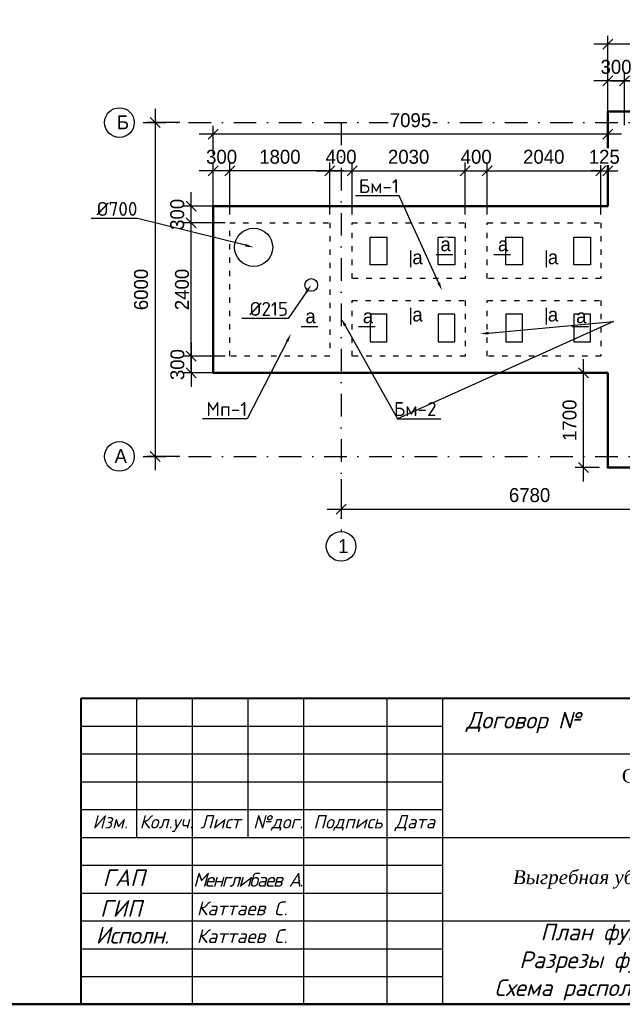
# Model space of a CAD drawing. Header units: millimetres. Extents: x 276090 to 4504742, y 101177 to 478412.
# Tile 20 of 43: x 308503 to 319341, y 190777 to 208475. Entities that reach past the tile are written whole.
import ezdxf
from ezdxf import colors
from ezdxf.entities.mleader import LeaderData, LeaderLine
from ezdxf.math import Vec2, Vec3

# ---------------------------------------------------------------- set-up
doc = ezdxf.new("R2010")
doc.units = ezdxf.units.MM
doc.header["$LTSCALE"] = 8
doc.linetypes.add('ACAD_ISO03W100', pattern=[30, 12, -18])
doc.linetypes.add('DASHDOT2', pattern=[12.7, 6.35, -3.175, 0, -3.175])
doc.layers.add('ФВС-3', color=7, linetype='Continuous', lineweight=25)
doc.styles.add('250', font='txt', dxfattribs={"height": 250})
doc.styles.add('OOO-Kazar', font='txt')
doc.styles.add('V@ler@Live', font='isocpeui.ttf', dxfattribs={"height": 250})
doc.dimstyles.new('ISO-25', dxfattribs={"dimtxt": 250, "dimasz": 250, "dimexe": 150, "dimexo": 300, "dimgap": 125, "dimtad": 1, "dimtxsty": 'Standard', "dimblk": 'OBLIQUE', "dimcen": 2.5, "dimdle": 250, "dimadec": 0, "dimazin": 0, "dimtfac": 1, "dimtmove": 0, "dimatfit": 3, "dimldrblk": 'OBLIQUE', "dimfxl": 1, "dimarcsym": 0})

# ---------------------------------------------------------------- blocks, each defined once
blk = doc.blocks.new('_Oblique')
at = {"color": 0, "linetype": 'ByBlock', "lineweight": -2}
blk.add_line((-0.5, -0.5), (0.5, 0.5), dxfattribs=at)
blk = doc.blocks.new('*D189')
at = {"color": 0, "linetype": 'ByBlock', "lineweight": -2, "ltscale": 8, "transparency": 16777216}
for p, q in [((310937, 206875), (310937, 200375)), ((311383, 206625), (310787, 206625)), ((311383, 200625), (310787, 200625))]:
    blk.add_line(p, q, dxfattribs=at)
at = {"layer": 'Defpoints', "color": 0, "linetype": 'ByBlock', "lineweight": -2, "ltscale": 8, "transparency": 16777216}
for p in [(311533, 206625), (310937, 200625), (311533, 200625)]:
    blk.add_point(p, dxfattribs=at)
at = {"color": 0, "linetype": 'ByBlock', "lineweight": -2, "ltscale": 8, "transparency": 16777216, "xscale": 180, "yscale": 180, "zscale": 180}
for p, rotation in [((310937, 206625), 90), ((310937, 200625), 270)]:
    blk.add_blockref('_Oblique', p, dxfattribs=dict(at, rotation=rotation))
at = {"color": 0, "linetype": 'ByBlock', "lineweight": -2, "ltscale": 8, "transparency": 16777216, "insert": (310687, 203625), "char_height": 250, "attachment_point": 5, "rotation": 90}
blk.add_mtext('6000', dxfattribs=at)
blk = doc.blocks.new('*D190')
at = {"color": 0, "linetype": 'ByBlock', "lineweight": -2, "ltscale": 8, "transparency": 16777216}
for p, q in [((314283, 200217), (314283, 199528)), ((321063, 200217), (321063, 199528)), ((314033, 199678), (321313, 199678))]:
    blk.add_line(p, q, dxfattribs=at)
at = {"layer": 'Defpoints', "color": 0, "linetype": 'ByBlock', "lineweight": -2, "ltscale": 8, "transparency": 16777216}
for p in [(314283, 200367), (321063, 200367), (321063, 199678)]:
    blk.add_point(p, dxfattribs=at)
at = {"color": 0, "linetype": 'ByBlock', "lineweight": -2, "ltscale": 8, "transparency": 16777216, "xscale": 180, "yscale": 180, "zscale": 180, "rotation": 180}
blk.add_blockref('_Oblique', (314283, 199678), dxfattribs=at)
at = {"color": 0, "linetype": 'ByBlock', "lineweight": -2, "ltscale": 8, "transparency": 16777216, "xscale": 180, "yscale": 180, "zscale": 180}
blk.add_blockref('_Oblique', (321063, 199678), dxfattribs=at)
at = {"color": 0, "linetype": 'ByBlock', "lineweight": -2, "ltscale": 8, "transparency": 16777216, "insert": (317673, 199928), "char_height": 250, "attachment_point": 5}
blk.add_mtext('6780', dxfattribs=at)
blk = doc.blocks.new('*D191')
at = {"color": 0, "linetype": 'ByBlock', "lineweight": -2, "ltscale": 8, "transparency": 16777216}
for p, q in [((311587, 204575), (311587, 205375)), ((312199, 205125), (311437, 205125)), ((312199, 204825), (311437, 204825))]:
    blk.add_line(p, q, dxfattribs=at)
at = {"layer": 'Defpoints', "color": 0, "linetype": 'ByBlock', "lineweight": -2, "ltscale": 8, "transparency": 16777216}
for p in [(311587, 205125), (312349, 205125), (312349, 204825)]:
    blk.add_point(p, dxfattribs=at)
at = {"color": 0, "linetype": 'ByBlock', "lineweight": -2, "ltscale": 8, "transparency": 16777216, "xscale": 180, "yscale": 180, "zscale": 180}
for p, rotation in [((311587, 205125), 90), ((311587, 204825), 270)]:
    blk.add_blockref('_Oblique', p, dxfattribs=dict(at, rotation=rotation))
at = {"color": 0, "linetype": 'ByBlock', "lineweight": -2, "ltscale": 8, "transparency": 16777216, "insert": (311337, 204975), "char_height": 250, "attachment_point": 5, "rotation": 90}
blk.add_mtext('300', dxfattribs=at)
blk = doc.blocks.new('*D192')
at = {"color": 0, "linetype": 'ByBlock', "lineweight": -2, "ltscale": 8, "transparency": 16777216}
for p, q in [((311587, 202175), (311587, 205075)), ((312199, 204825), (311437, 204825)), ((312199, 202425), (311437, 202425))]:
    blk.add_line(p, q, dxfattribs=at)
at = {"layer": 'Defpoints', "color": 0, "linetype": 'ByBlock', "lineweight": -2, "ltscale": 8, "transparency": 16777216}
for p in [(311587, 204825), (312349, 204825), (312349, 202425)]:
    blk.add_point(p, dxfattribs=at)
at = {"color": 0, "linetype": 'ByBlock', "lineweight": -2, "ltscale": 8, "transparency": 16777216, "xscale": 180, "yscale": 180, "zscale": 180}
for p, rotation in [((311587, 204825), 90), ((311587, 202425), 270)]:
    blk.add_blockref('_Oblique', p, dxfattribs=dict(at, rotation=rotation))
at = {"color": 0, "linetype": 'ByBlock', "lineweight": -2, "ltscale": 8, "transparency": 16777216, "insert": (311423, 203625), "char_height": 250, "attachment_point": 5, "rotation": 90}
blk.add_mtext('2400', dxfattribs=at)
blk = doc.blocks.new('*D193')
at = {"color": 0, "linetype": 'ByBlock', "lineweight": -2, "ltscale": 8, "transparency": 16777216}
for p, q in [((311587, 202675), (311587, 201875)), ((312199, 202425), (311437, 202425)), ((312199, 202125), (311437, 202125))]:
    blk.add_line(p, q, dxfattribs=at)
at = {"layer": 'Defpoints', "color": 0, "linetype": 'ByBlock', "lineweight": -2, "ltscale": 8, "transparency": 16777216}
for p in [(312349, 202425), (311587, 202125), (312349, 202125)]:
    blk.add_point(p, dxfattribs=at)
at = {"color": 0, "linetype": 'ByBlock', "lineweight": -2, "ltscale": 8, "transparency": 16777216, "xscale": 180, "yscale": 180, "zscale": 180}
for p, rotation in [((311587, 202425), 90), ((311587, 202125), 270)]:
    blk.add_blockref('_Oblique', p, dxfattribs=dict(at, rotation=rotation))
at = {"color": 0, "linetype": 'ByBlock', "lineweight": -2, "ltscale": 8, "transparency": 16777216, "insert": (311340, 202275), "char_height": 250, "attachment_point": 5, "rotation": 90}
blk.add_mtext('300', dxfattribs=at)
blk = doc.blocks.new('*D199')
at = {"color": 0, "linetype": 'ByBlock', "lineweight": -2, "ltscale": 8, "transparency": 16777216}
for p, q in [((311984, 204975), (311984, 205909)), ((312284, 204975), (312284, 205909)), ((312534, 205759), (311734, 205759))]:
    blk.add_line(p, q, dxfattribs=at)
at = {"layer": 'Defpoints', "color": 0, "linetype": 'ByBlock', "lineweight": -2, "ltscale": 8, "transparency": 16777216}
for p in [(311984, 205759), (311984, 204825), (312284, 204825)]:
    blk.add_point(p, dxfattribs=at)
at = {"color": 0, "linetype": 'ByBlock', "lineweight": -2, "ltscale": 8, "transparency": 16777216, "xscale": 180, "yscale": 180, "zscale": 180, "rotation": 180}
blk.add_blockref('_Oblique', (311984, 205759), dxfattribs=at)
at = {"color": 0, "linetype": 'ByBlock', "lineweight": -2, "ltscale": 8, "transparency": 16777216, "xscale": 180, "yscale": 180, "zscale": 180}
blk.add_blockref('_Oblique', (312284, 205759), dxfattribs=at)
at = {"color": 0, "linetype": 'ByBlock', "lineweight": -2, "ltscale": 8, "transparency": 16777216, "insert": (312134, 206009), "char_height": 250, "attachment_point": 5}
blk.add_mtext('300', dxfattribs=at)
blk = doc.blocks.new('*D200')
at = {"color": 0, "linetype": 'ByBlock', "lineweight": -2, "ltscale": 8, "transparency": 16777216}
for p, q in [((312284, 204975), (312284, 205909)), ((314083, 204975), (314083, 205909)), ((314333, 205759), (312034, 205759))]:
    blk.add_line(p, q, dxfattribs=at)
at = {"layer": 'Defpoints', "color": 0, "linetype": 'ByBlock', "lineweight": -2, "ltscale": 8, "transparency": 16777216}
for p in [(312284, 205759), (312284, 204825), (314083, 204825)]:
    blk.add_point(p, dxfattribs=at)
at = {"color": 0, "linetype": 'ByBlock', "lineweight": -2, "ltscale": 8, "transparency": 16777216, "xscale": 180, "yscale": 180, "zscale": 180, "rotation": 180}
blk.add_blockref('_Oblique', (312284, 205759), dxfattribs=at)
at = {"color": 0, "linetype": 'ByBlock', "lineweight": -2, "ltscale": 8, "transparency": 16777216, "xscale": 180, "yscale": 180, "zscale": 180}
blk.add_blockref('_Oblique', (314083, 205759), dxfattribs=at)
at = {"color": 0, "linetype": 'ByBlock', "lineweight": -2, "ltscale": 8, "transparency": 16777216, "insert": (313183, 206009), "char_height": 250, "attachment_point": 5}
blk.add_mtext('1800', dxfattribs=at)
blk = doc.blocks.new('*D201')
at = {"color": 0, "linetype": 'ByBlock', "lineweight": -2, "ltscale": 8, "transparency": 16777216}
for p, q in [((314083, 204975), (314083, 205909)), ((314483, 204975), (314483, 205909)), ((313833, 205759), (314733, 205759))]:
    blk.add_line(p, q, dxfattribs=at)
at = {"layer": 'Defpoints', "color": 0, "linetype": 'ByBlock', "lineweight": -2, "ltscale": 8, "transparency": 16777216}
for p in [(314483, 205759), (314083, 204825), (314483, 204825)]:
    blk.add_point(p, dxfattribs=at)
at = {"color": 0, "linetype": 'ByBlock', "lineweight": -2, "ltscale": 8, "transparency": 16777216, "xscale": 180, "yscale": 180, "zscale": 180, "rotation": 180}
blk.add_blockref('_Oblique', (314083, 205759), dxfattribs=at)
at = {"color": 0, "linetype": 'ByBlock', "lineweight": -2, "ltscale": 8, "transparency": 16777216, "xscale": 180, "yscale": 180, "zscale": 180}
blk.add_blockref('_Oblique', (314483, 205759), dxfattribs=at)
at = {"color": 0, "linetype": 'ByBlock', "lineweight": -2, "ltscale": 8, "transparency": 16777216, "insert": (314283, 206009), "char_height": 250, "attachment_point": 5}
blk.add_mtext('400', dxfattribs=at)
blk = doc.blocks.new('*D202')
at = {"color": 0, "linetype": 'ByBlock', "lineweight": -2, "ltscale": 8, "transparency": 16777216}
for p, q in [((314483, 204975), (314483, 205909)), ((316513, 204975), (316513, 205909)), ((314233, 205759), (316763, 205759))]:
    blk.add_line(p, q, dxfattribs=at)
at = {"layer": 'Defpoints', "color": 0, "linetype": 'ByBlock', "lineweight": -2, "ltscale": 8, "transparency": 16777216}
for p in [(316513, 205759), (314483, 204825), (316513, 204825)]:
    blk.add_point(p, dxfattribs=at)
at = {"color": 0, "linetype": 'ByBlock', "lineweight": -2, "ltscale": 8, "transparency": 16777216, "xscale": 180, "yscale": 180, "zscale": 180, "rotation": 180}
blk.add_blockref('_Oblique', (314483, 205759), dxfattribs=at)
at = {"color": 0, "linetype": 'ByBlock', "lineweight": -2, "ltscale": 8, "transparency": 16777216, "xscale": 180, "yscale": 180, "zscale": 180}
blk.add_blockref('_Oblique', (316513, 205759), dxfattribs=at)
at = {"color": 0, "linetype": 'ByBlock', "lineweight": -2, "ltscale": 8, "transparency": 16777216, "insert": (315498, 206009), "char_height": 250, "attachment_point": 5}
blk.add_mtext('2030', dxfattribs=at)
blk = doc.blocks.new('*D204')
at = {"color": 0, "linetype": 'ByBlock', "lineweight": -2, "ltscale": 8, "transparency": 16777216}
for p, q in [((316513, 204975), (316513, 205909)), ((316913, 204975), (316913, 205909)), ((316263, 205759), (317163, 205759))]:
    blk.add_line(p, q, dxfattribs=at)
at = {"layer": 'Defpoints', "color": 0, "linetype": 'ByBlock', "lineweight": -2, "ltscale": 8, "transparency": 16777216}
for p in [(316913, 205759), (316513, 204825), (316913, 204825)]:
    blk.add_point(p, dxfattribs=at)
at = {"color": 0, "linetype": 'ByBlock', "lineweight": -2, "ltscale": 8, "transparency": 16777216, "xscale": 180, "yscale": 180, "zscale": 180, "rotation": 180}
blk.add_blockref('_Oblique', (316513, 205759), dxfattribs=at)
at = {"color": 0, "linetype": 'ByBlock', "lineweight": -2, "ltscale": 8, "transparency": 16777216, "xscale": 180, "yscale": 180, "zscale": 180}
blk.add_blockref('_Oblique', (316913, 205759), dxfattribs=at)
at = {"color": 0, "linetype": 'ByBlock', "lineweight": -2, "ltscale": 8, "transparency": 16777216, "insert": (316713, 206009), "char_height": 250, "attachment_point": 5}
blk.add_mtext('400', dxfattribs=at)
blk = doc.blocks.new('*D203')
at = {"color": 0, "linetype": 'ByBlock', "lineweight": -2, "ltscale": 8, "transparency": 16777216}
for p, q in [((316913, 204975), (316913, 205909)), ((318953, 204975), (318953, 205909)), ((316663, 205759), (319203, 205759))]:
    blk.add_line(p, q, dxfattribs=at)
at = {"layer": 'Defpoints', "color": 0, "linetype": 'ByBlock', "lineweight": -2, "ltscale": 8, "transparency": 16777216}
for p in [(318953, 205759), (316913, 204825), (318953, 204825)]:
    blk.add_point(p, dxfattribs=at)
at = {"color": 0, "linetype": 'ByBlock', "lineweight": -2, "ltscale": 8, "transparency": 16777216, "xscale": 180, "yscale": 180, "zscale": 180, "rotation": 180}
blk.add_blockref('_Oblique', (316913, 205759), dxfattribs=at)
at = {"color": 0, "linetype": 'ByBlock', "lineweight": -2, "ltscale": 8, "transparency": 16777216, "xscale": 180, "yscale": 180, "zscale": 180}
blk.add_blockref('_Oblique', (318953, 205759), dxfattribs=at)
at = {"color": 0, "linetype": 'ByBlock', "lineweight": -2, "ltscale": 8, "transparency": 16777216, "insert": (317928, 206009), "char_height": 250, "attachment_point": 5}
blk.add_mtext('2040', dxfattribs=at)
blk = doc.blocks.new('*D205')
at = {"color": 0, "linetype": 'ByBlock', "lineweight": -2, "ltscale": 8, "transparency": 16777216}
for p, q in [((319378, 206576), (319378, 207525)), ((320863, 206576), (320863, 207525)), ((319128, 207375), (321113, 207375))]:
    blk.add_line(p, q, dxfattribs=at)
at = {"layer": 'Defpoints', "color": 0, "linetype": 'ByBlock', "lineweight": -2, "ltscale": 8, "transparency": 16777216}
for p in [(320863, 207375), (319378, 206426), (320863, 206426)]:
    blk.add_point(p, dxfattribs=at)
at = {"color": 0, "linetype": 'ByBlock', "lineweight": -2, "ltscale": 8, "transparency": 16777216, "xscale": 180, "yscale": 180, "zscale": 180, "rotation": 180}
blk.add_blockref('_Oblique', (319378, 207375), dxfattribs=at)
at = {"color": 0, "linetype": 'ByBlock', "lineweight": -2, "ltscale": 8, "transparency": 16777216, "xscale": 180, "yscale": 180, "zscale": 180}
blk.add_blockref('_Oblique', (320863, 207375), dxfattribs=at)
at = {"color": 0, "linetype": 'ByBlock', "lineweight": -2, "ltscale": 8, "transparency": 16777216, "insert": (320121, 207625), "char_height": 250, "attachment_point": 5}
blk.add_mtext('1485', dxfattribs=at)
blk = doc.blocks.new('*D207')
at = {"color": 0, "linetype": 'ByBlock', "lineweight": -2, "ltscale": 8, "transparency": 16777216}
for p, q in [((319078, 206579), (319078, 207525)), ((319378, 206576), (319378, 207525)), ((319628, 207375), (318828, 207375))]:
    blk.add_line(p, q, dxfattribs=at)
at = {"layer": 'Defpoints', "color": 0, "linetype": 'ByBlock', "lineweight": -2, "ltscale": 8, "transparency": 16777216}
for p in [(319078, 207375), (319078, 206429), (319378, 206426)]:
    blk.add_point(p, dxfattribs=at)
at = {"color": 0, "linetype": 'ByBlock', "lineweight": -2, "ltscale": 8, "transparency": 16777216, "xscale": 180, "yscale": 180, "zscale": 180, "rotation": 180}
blk.add_blockref('_Oblique', (319078, 207375), dxfattribs=at)
at = {"color": 0, "linetype": 'ByBlock', "lineweight": -2, "ltscale": 8, "transparency": 16777216, "xscale": 180, "yscale": 180, "zscale": 180}
blk.add_blockref('_Oblique', (319378, 207375), dxfattribs=at)
at = {"color": 0, "linetype": 'ByBlock', "lineweight": -2, "ltscale": 8, "transparency": 16777216, "insert": (319228, 207625), "char_height": 250, "attachment_point": 5}
blk.add_mtext('300', dxfattribs=at)
blk = doc.blocks.new('*D208')
at = {"color": 0, "linetype": 'ByBlock', "lineweight": -2, "ltscale": 8, "transparency": 16777216}
for p, q in [((318953, 204975), (318953, 205909)), ((319078, 205275), (319078, 205909)), ((318953, 205759), (318773, 205759)), ((318953, 205759), (319078, 205759)), ((319078, 205759), (319258, 205759))]:
    blk.add_line(p, q, dxfattribs=at)
at = {"layer": 'Defpoints', "color": 0, "linetype": 'ByBlock', "lineweight": -2, "ltscale": 8, "transparency": 16777216}
for p in [(319078, 205759), (319078, 205125), (318953, 204825)]:
    blk.add_point(p, dxfattribs=at)
at = {"color": 0, "linetype": 'ByBlock', "lineweight": -2, "ltscale": 8, "transparency": 16777216, "insert": (319016, 206009), "char_height": 250, "attachment_point": 5, "bg_fill": 3, "box_fill_scale": 1.1, "bg_fill_color": 256, "bg_fill_true_color": 13158600, "bg_fill_transparency": 0}
blk.add_mtext('125', dxfattribs=at)
at = {"color": 0, "linetype": 'ByBlock', "lineweight": -2, "ltscale": 8, "transparency": 16777216, "xscale": 180, "yscale": 180, "zscale": 180}
blk.add_blockref('_Oblique', (318953, 205759), dxfattribs=at)
at = {"color": 0, "linetype": 'ByBlock', "lineweight": -2, "ltscale": 8, "transparency": 16777216, "xscale": 180, "yscale": 180, "zscale": 180, "rotation": 180}
blk.add_blockref('_Oblique', (319078, 205759), dxfattribs=at)
blk = doc.blocks.new('*D217')
at = {"color": 0, "linetype": 'ByBlock', "lineweight": -2, "ltscale": 8, "transparency": 16777216}
for p, q in [((318643, 200175), (318643, 202375)), ((318928, 202125), (318493, 202125)), ((318928, 200425), (318493, 200425))]:
    blk.add_line(p, q, dxfattribs=at)
at = {"layer": 'Defpoints', "color": 0, "linetype": 'ByBlock', "lineweight": -2, "ltscale": 8, "transparency": 16777216}
for p in [(318643, 202125), (319078, 202125), (319078, 200425)]:
    blk.add_point(p, dxfattribs=at)
at = {"color": 0, "linetype": 'ByBlock', "lineweight": -2, "ltscale": 8, "transparency": 16777216, "xscale": 180, "yscale": 180, "zscale": 180}
for p, rotation in [((318643, 202125), 90), ((318643, 200425), 270)]:
    blk.add_blockref('_Oblique', p, dxfattribs=dict(at, rotation=rotation))
at = {"color": 0, "linetype": 'ByBlock', "lineweight": -2, "ltscale": 8, "transparency": 16777216, "insert": (318393, 201275), "char_height": 250, "attachment_point": 5, "rotation": 90}
blk.add_mtext('1700', dxfattribs=at)
blk = doc.blocks.new('*D218')
at = {"color": 0, "linetype": 'ByBlock', "lineweight": -2, "ltscale": 8, "transparency": 16777216}
for p, q in [((319078, 207525), (319078, 208186)), ((321263, 207522), (321263, 208186)), ((321513, 208036), (318828, 208036))]:
    blk.add_line(p, q, dxfattribs=at)
at = {"layer": 'Defpoints', "color": 0, "linetype": 'ByBlock', "lineweight": -2, "ltscale": 8, "transparency": 16777216}
for p in [(319078, 208036), (319078, 207375), (321263, 207372)]:
    blk.add_point(p, dxfattribs=at)
at = {"color": 0, "linetype": 'ByBlock', "lineweight": -2, "ltscale": 8, "transparency": 16777216, "xscale": 180, "yscale": 180, "zscale": 180, "rotation": 180}
blk.add_blockref('_Oblique', (319078, 208036), dxfattribs=at)
at = {"color": 0, "linetype": 'ByBlock', "lineweight": -2, "ltscale": 8, "transparency": 16777216, "xscale": 180, "yscale": 180, "zscale": 180}
blk.add_blockref('_Oblique', (321263, 208036), dxfattribs=at)
at = {"color": 0, "linetype": 'ByBlock', "lineweight": -2, "ltscale": 8, "transparency": 16777216, "insert": (320171, 208286), "char_height": 250, "attachment_point": 5}
blk.add_mtext('2185', dxfattribs=at)
blk = doc.blocks.new('*D219')
at = {"color": 0, "linetype": 'ByBlock', "lineweight": -2, "ltscale": 8, "transparency": 16777216}
for p, q in [((311984, 206059), (311984, 206567)), ((319078, 206202), (319078, 206567)), ((319328, 206417), (311734, 206417))]:
    blk.add_line(p, q, dxfattribs=at)
at = {"layer": 'Defpoints', "color": 0, "linetype": 'ByBlock', "lineweight": -2, "ltscale": 8, "transparency": 16777216}
for p in [(311984, 206417), (319078, 206052), (311984, 205909)]:
    blk.add_point(p, dxfattribs=at)
at = {"color": 0, "linetype": 'ByBlock', "lineweight": -2, "ltscale": 8, "transparency": 16777216, "xscale": 180, "yscale": 180, "zscale": 180, "rotation": 180}
blk.add_blockref('_Oblique', (311984, 206417), dxfattribs=at)
at = {"color": 0, "linetype": 'ByBlock', "lineweight": -2, "ltscale": 8, "transparency": 16777216, "xscale": 180, "yscale": 180, "zscale": 180}
blk.add_blockref('_Oblique', (319078, 206417), dxfattribs=at)
at = {"color": 0, "linetype": 'ByBlock', "lineweight": -2, "ltscale": 8, "transparency": 16777216, "insert": (315531, 206667), "char_height": 250, "attachment_point": 5, "bg_fill": 3, "box_fill_scale": 1.1, "bg_fill_color": 256, "bg_fill_true_color": 13158600, "bg_fill_transparency": 0}
blk.add_mtext('7095', dxfattribs=at)

msp = doc.modelspace()

# ---------------------------------------------------------------- linework, layer by layer
at = {"color": 1, "linetype": 'DASHDOT2', "lineweight": -2, "ltscale": 8}
for p, q in [((310725.727, 206625.257), (321063.198, 206625.257)), ((314283.198, 206625.257), (314283.198, 199275.175)), ((310725.727, 200625.257), (321063.198, 200625.257))]:
    msp.add_line(p, q, dxfattribs=at)
at = {"lineweight": 30}
for p, q in [((315539.685, 204026.402), (315539.685, 204326.402)), ((315994.045, 204253.056), (316294.045, 204253.056)), ((317027.509, 204253.056), (317327.509, 204253.056)), ((317977.534, 204026.402), (317977.534, 204326.402)), ((315539.685, 202998.01), (315539.685, 203298.01)), ((317977.534, 202998.01), (317977.534, 203298.01)), ((313564.045, 202958.54), (313864.045, 202958.54)), ((314597.509, 202958.54), (314897.509, 202958.54)), ((318434.045, 202958.54), (318734.045, 202958.54))]:
    msp.add_line(p, q, dxfattribs=at)
at = {"lineweight": -3}
for p, q in [((317027.509, 204253.056), (317327.509, 204253.056)), ((313564.045, 202958.54), (313864.045, 202958.54)), ((314597.509, 202958.54), (314897.509, 202958.54)), ((318434.045, 202958.54), (318734.045, 202958.54))]:
    msp.add_line(p, q, dxfattribs=at)
at = {"color": 7, "linetype": 'Continuous'}
for p, q in [((309610.446, 196276.856), (328110.446, 196276.856)), ((309610.446, 190776.856), (309610.446, 196276.856)), ((310610.446, 193776.856), (310610.446, 196276.856)), ((311610.446, 190776.856), (311610.446, 196276.856)), ((312610.446, 193776.856), (312610.446, 196276.856)), ((313610.446, 190776.856), (313610.446, 196276.856)), ((315110.446, 190776.856), (315110.446, 196276.856)), ((316110.446, 190776.856), (316110.446, 196276.856)), ((316110.446, 195276.856), (328110.446, 195276.856)), ((309610.446, 194276.856), (316110.446, 194276.856)), ((309610.446, 193776.856), (316110.446, 193776.856)), ((316110.446, 193776.856), (328110.446, 193776.856)), ((316110.446, 192276.856), (328110.446, 192276.856))]:
    msp.add_line(p, q, dxfattribs=at)
at = {"lineweight": 50}
msp.add_lwpolyline([(328110.446, 190776.856), (288610.446, 190776.856), (288610.446, 219476.856), (328110.446, 219476.856), (328110.446, 190776.856)], dxfattribs=at)
at = {"linetype": 'ByBlock', "lineweight": 50, "ltscale": 8}
msp.add_lwpolyline([(311983.514, 205125.432), (319078.198, 205125.432), (319078.198, 206825.257), (321263.198, 206825.257), (321263.198, 200425.257), (319078.198, 200425.257), (319078.198, 202125.298), (311983.514, 202125.432)], close=True, dxfattribs=at)
at = {"linetype": 'ACAD_ISO03W100'}
for points in [[(314083.198, 204825.432), (314083.198, 202425.432), (312283.514, 202425.432), (312283.514, 204825.432)], [(318953.198, 203825.257), (316913.198, 203825.257), (316913.198, 204825.432), (318953.198, 204825.432)], [(316913.198, 203425.257), (318953.198, 203425.257), (318953.198, 202425.432), (316913.198, 202425.432)]]:
    msp.add_lwpolyline(points, close=True, dxfattribs=at)
for points in [[(314483.198, 203825.257), (314483.198, 204825.432), (316513.198, 204825.432), (316513.198, 203825.257), (314483.198, 203825.257)], [(316513.198, 203425.257), (316513.198, 202425.432), (314483.198, 202425.432), (314483.198, 203425.257), (316513.198, 203425.257)]]:
    msp.add_lwpolyline(points, dxfattribs=at)
at = {"ltscale": 8}
for points in [[(314808.198, 204567.95), (315108.198, 204567.95), (315108.198, 204067.95), (314808.198, 204067.95)], [(316028.198, 204567.95), (316328.198, 204567.95), (316328.198, 204067.95), (316028.198, 204067.95)], [(317248.198, 204567.95), (317548.198, 204567.95), (317548.198, 204067.95), (317248.198, 204067.95)], [(318468.198, 204567.95), (318768.198, 204567.95), (318768.198, 204067.95), (318468.198, 204067.95)], [(314808.198, 202682.564), (315108.198, 202682.564), (315108.198, 203182.564), (314808.198, 203182.564)], [(316028.198, 202682.564), (316328.198, 202682.564), (316328.198, 203182.564), (316028.198, 203182.564)], [(317248.198, 202682.564), (317548.198, 202682.564), (317548.198, 203182.564), (317248.198, 203182.564)], [(318468.198, 202682.564), (318768.198, 202682.564), (318768.198, 203182.564), (318468.198, 203182.564)]]:
    msp.add_lwpolyline(points, close=True, dxfattribs=at)
at = {"lineweight": 40}
msp.add_lwpolyline([(309610.446, 196276.856), (328110.446, 196276.856), (328110.446, 190776.856), (309610.446, 190776.856)], close=True, dxfattribs=at)
at = {"color": 7, "linetype": 'Continuous'}
for points in [[(309610.446, 195776.856), (316110.446, 195776.856)], [(309610.446, 195276.856), (316110.446, 195276.856)], [(309610.446, 194776.856), (316110.446, 194776.856)], [(309610.446, 193276.856), (316110.446, 193276.856)], [(309610.446, 192776.856), (316110.446, 192776.856)], [(309610.446, 192276.856), (316110.446, 192276.856)], [(309610.446, 191776.856), (316110.446, 191776.856)], [(309610.446, 191276.856), (316110.446, 191276.856)]]:
    msp.add_lwpolyline(points, dxfattribs=at)
at = {"lineweight": -3}
for centre, radius in [((310296.798, 206625.257), 266.58), ((312710.057, 204383.355), 343.498), ((313746.498, 203707.909), 113.213), ((310296.798, 200625.257), 266.58), ((314283.198, 199008.595), 266.58)]:
    msp.add_circle(centre, radius, dxfattribs=at)

# ---------------------------------------------------------------- texts
at = {"lineweight": -3, "char_height": 250}
for s, insert, width, attachment_point in [('Б', (310251.201, 206755.147), 140.97526, 1), ('\\pi-750,l750,t750;а', (317196.92, 204437.277), 353.96402, 5), ('\\pi-750,l750,t750;а', (315657.446, 204202.512), 353.96402, 5), ('\\pi-750,l750,t750;а', (318095.296, 204202.512), 353.96402, 5), ('\\pi-750,l750,t750;а', (315657.446, 203174.12), 353.96402, 5), ('\\pi-750,l750,t750;а', (318095.296, 203174.12), 353.96402, 5), ('А', (310209.856, 200755.147), 140.97526, 1), ('\\pi170.74422;Баковая ГИ из рулонных \\P\\pi394.60786;материалов два слоя.', (299826.257, 199302.436), 4355.12481, 4), ('1', (314229.955, 199138.484), 140.97526, 1)]:
    msp.add_mtext(s, dxfattribs=dict(at, insert=insert, width=width, attachment_point=attachment_point))
at = {"insert": (322428.638, 194632.514), "char_height": 250, "width": 24495.39744, "attachment_point": 5, "style": '250'}
msp.add_mtext('{\\fTimes New Roman|b0|i0|c204|p18;Сурхондарё вилояти Келажак маркази\\fTimes New Roman|b0|i0|c0|p18;\\P\\fTimes New Roman|b0|i0|c204|p18; биносини мукаммал таьмирлаш.}', dxfattribs=at)
at = {"color": 0, "attachment_point": 1}
for s, insert, char_height in [('{\\fISOCPEUR|b0|i1|c204|p34;ГАП}', (309994.555, 193203.227), 300), ('{\\fISOCPEUR|b0|i1|c204|p34;\\T0.85;Менглибаев А.}', (311623.893, 193140.659), 250), ('{\\fISOCPEUR|b0|i1|c204|p34;ГИП}', (309947.667, 192650.461), 300)]:
    msp.add_mtext(s, dxfattribs=dict(at, insert=insert, char_height=char_height))
at = {"insert": (316293.737, 193187.868), "char_height": 250, "width": 7089.54007, "attachment_point": 1}
msp.add_mtext('\\pi1079.82771;{\\fTimes New Roman|b0|i1|c204|p18;Выгребная уборная\\fTimes New Roman|b0|i1|c0|p18; \\fTimes New Roman|b0|i1|c204|p18;на \\fTimes New Roman|b0|i1|c0|p18;10 \\fTimes New Roman|b0|i1|c204|p18;очков}', dxfattribs=at)
at = {"color": 0, "ltscale": 0.1, "char_height": 250, "attachment_point": 1}
for insert in [(311686.949, 192626.73), (311686.949, 192126.73)]:
    msp.add_mtext_dynamic_manual_height_columns('{\\fISOCPEUR|b0|i1|c204|p34;Каттаев С.}', width=2000, gutter_width=1250, heights=[0], dxfattribs=dict(at, insert=insert))
at = {"lineweight": -3, "insert": (319591.723, 192226.551), "char_height": 300, "width": 6029.89078, "attachment_point": 2, "style": 'V@ler@Live'}
msp.add_mtext('{\\fISOCPEUR|b0|i1|c238|p34; }План фундаментов.{\\fISOCPEUR|b0|i1|c238|p34;\\P}Разрезы фундаментов.{\\fISOCPEUR|b0|i1|c238|p34;\\P}Схема расположения балок.', dxfattribs=at)
at = {"layer": 'ФВС-3', "color": 0, "linetype": 'Continuous', "lineweight": 5, "style": 'OOO-Kazar'}
for s, insert, char_height, attachment_point in [('{\\fISOCPEUR|b0|i1|c204|p34;Договор №}', (317560.922, 195651.94), 300, 8), ('{\\fISOCPEUR|b0|i1|c204|p34;Изм.}', (310129.802, 194177.285), 240, 2), ('{\\fISOCPEUR|b0|i1|c204|p34;Кол.уч.}', (311141.837, 194177.285), 240, 2), ('{\\fISOCPEUR|b0|i1|c204|p34;Лист}', (312113.936, 194177.285), 240, 2), ('{\\fISOCPEUR|b0|i1|c204|p34;№дог.}', (313149.828, 194177.285), 240, 2), ('{\\fISOCPEUR|b0|i1|c204|p34;Подпись}', (314406.913, 194177.285), 240, 2), ('{\\fISOCPEUR|b0|i1|c204|p34;Дата}', (315611.554, 194177.285), 240, 2), ('{\\fISOCPEUR|b0|i1|c204|p34;\\T0.95;Исполн.}', (310527.836, 192167.963), 300, 2)]:
    msp.add_mtext(s, dxfattribs=dict(at, insert=insert, char_height=char_height, attachment_point=attachment_point))

# ---------------------------------------------------------------- dimensions: what is measured, and where the dimension line sits
at = {"color": 5, "linetype": 'ByBlock', "lineweight": -2, "ltscale": 8}
for base, p1, p2, angle, picture, middle in [((319078.198, 208035.914), (321263.198, 207371.99), (319078.198, 207374.924), 180, '*D218', (320170.698, 208035.914)), ((319078.198, 207374.924), (319378.198, 206425.608), (319078.198, 206428.543), 180, '*D207', (319228.198, 207374.924)), ((311586.576, 205125.432), (312348.514, 204825.432), (312348.514, 205125.432), 270, '*D191', (311586.576, 204975.432)), ((311586.576, 204825.432), (312348.514, 202425.432), (312348.514, 204825.432), 270, '*D192', (311672.86, 203625.432)), ((311586.576, 202125.432), (312348.514, 202425.432), (312348.514, 202125.432), 90, '*D193', (311590.326, 202275.432))]:
    dim = msp.add_linear_dim(base=base, p1=p1, p2=p2, angle=angle, dimstyle='ISO-25', override={"dimasz": 180, "dimexo": 150, "dimdec": 0, "dimtdec": 0, "dimtmove": 1, "dimfxl": 1.25}, dxfattribs=at)
    dim.commit()
    dim.dimension.update_dxf_attribs({"geometry": picture, "text_midpoint": middle, "dimtype": 160})
dim = msp.add_linear_dim(base=(320863.198, 207374.924), p1=(319378.198, 206425.608), p2=(320863.198, 206425.608), dimstyle='ISO-25', override={"dimasz": 180, "dimexo": 150, "dimdec": 0, "dimtdec": 0, "dimtmove": 1, "dimfxl": 1.25}, dxfattribs=at)
dim.commit()
dim.dimension.update_dxf_attribs({"geometry": '*D205', "text_midpoint": (320120.698, 207624.924)})
at = {"linetype": 'ByBlock', "lineweight": -2, "ltscale": 8}
dim = msp.add_linear_dim(base=(310937.383, 200625.257), p1=(311533.206, 206625.257), p2=(311533.206, 200625.257), angle=90, dimstyle='ISO-25', override={"dimasz": 180, "dimexo": 150, "dimdec": 0, "dimtdec": 0, "dimfxl": 1.25}, dxfattribs=at)
dim.commit()
dim.dimension.update_dxf_attribs({"geometry": '*D189', "text_midpoint": (310687.383, 203625.257)})
at = {"color": 5, "linetype": 'ByBlock', "lineweight": -2, "ltscale": 8}
for base, p1, p2, text, picture, middle in [((311983.514, 205758.534), (312283.514, 204825.432), (311983.514, 204825.432), '300', '*D199', (312133.514, 205758.534)), ((312283.514, 205758.534), (314083.198, 204825.432), (312283.514, 204825.432), '1800', '*D200', (313183.356, 205758.534))]:
    dim = msp.add_linear_dim(base=base, p1=p1, p2=p2, text=text, dimstyle='ISO-25', override={"dimasz": 180, "dimexo": 150, "dimdec": 0, "dimtdec": 0, "dimtmove": 1, "dimfxl": 1.25}, dxfattribs=at)
    dim.commit()
    dim.dimension.update_dxf_attribs({"geometry": picture, "text_midpoint": middle, "dimtype": 160})
for base, p1, p2, picture, middle in [((314483.198, 205758.534), (314083.198, 204825.432), (314483.198, 204825.432), '*D201', (314283.198, 205758.534)), ((316513.198, 205758.534), (314483.198, 204825.432), (316513.198, 204825.432), '*D202', (315498.198, 205758.534)), ((316913.198, 205758.534), (316513.198, 204825.432), (316913.198, 204825.432), '*D204', (316713.198, 205758.534)), ((318953.198, 205758.534), (316913.198, 204825.432), (318953.198, 204825.432), '*D203', (317928.198, 205758.534))]:
    dim = msp.add_linear_dim(base=base, p1=p1, p2=p2, dimstyle='ISO-25', override={"dimasz": 180, "dimexo": 150, "dimdec": 0, "dimtdec": 0, "dimtmove": 1, "dimfxl": 1.25}, dxfattribs=at)
    dim.commit()
    dim.dimension.update_dxf_attribs({"geometry": picture, "text_midpoint": middle, "dimtype": 160})
dim = msp.add_linear_dim(base=(318642.956, 202125.298), p1=(319078.198, 200425.257), p2=(319078.198, 202125.298), angle=90, dimstyle='ISO-25', override={"dimasz": 180, "dimexo": 150, "dimdec": 0, "dimtdec": 0, "dimtmove": 1, "dimfxl": 1.25}, dxfattribs=at)
dim.commit()
dim.dimension.update_dxf_attribs({"geometry": '*D217', "text_midpoint": (318392.956, 201275.278)})
at = {"linetype": 'ByBlock', "lineweight": -2, "ltscale": 8}
dim = msp.add_linear_dim(base=(321063.198, 199677.789), p1=(314283.198, 200367.187), p2=(321063.198, 200367.187), dimstyle='ISO-25', override={"dimasz": 180, "dimexo": 150, "dimdec": 0, "dimtdec": 0, "dimfxl": 1.25}, dxfattribs=at)
dim.commit()
dim.dimension.update_dxf_attribs({"geometry": '*D190', "text_midpoint": (317673.198, 199927.789)})

# ---------------------------------------------------------------- leaders
at = {"layer": 'Defpoints', "linetype": 'ByBlock', "lineweight": -2, "ltscale": 8}
ml = msp.add_multileader_mtext('Standard', dxfattribs=at)
ml.set_content('{\\fISOCPEUR|b0|i0|c204|p34;Бм\\fISOCPEUR|b0|i0|c238|p34;-\\fISOCPEUR|b0|i0|c204|p34;1}', color=256, style='V@ler@Live')
ml.set_leader_properties()
ml.build(insert=Vec2(0, 0))
ml.multileader.update_dxf_attribs({"text_left_attachment_type": 5, "text_right_attachment_type": 6, "dogleg_length": 0.36, "arrow_head_size": 150})
ctx = ml.context
ctx.base_point, ctx.char_height, ctx.arrow_head_size, ctx.plane_origin = Vec3(314670.552, 205308.081), 250, 150, Vec3(315058.143, 205982.95)
ctx.left_attachment, ctx.right_attachment, ctx.text_align_type = 5, 6, 2
notes = []
notes.append((ctx, [(0, (1, 1, 0), (315324.912, 205308.081), (-1, 0), 0.36, [(0, [(316097.996, 203611.528)], 0, [])])]))
ctx.mtext.insert, ctx.mtext.alignment, ctx.mtext.flow_direction = Vec3(315322.552, 205608.081), 3, 5
ml = msp.add_multileader_mtext('Standard', dxfattribs=at)
ml.set_content('{\\fISOCPEUR|b0|i0|c204|p34;%%C700}', color=256, style='V@ler@Live')
ml.set_leader_properties()
ml.build(insert=Vec2(0, 0))
ml.multileader.update_dxf_attribs({"text_left_attachment_type": 5, "text_right_attachment_type": 6, "dogleg_length": 0.36, "arrow_head_size": 150})
ctx = ml.context
ctx.base_point, ctx.char_height, ctx.arrow_head_size, ctx.plane_origin = Vec3(309918.732, 204898.257), 250, 150, Vec3(312987.325, 204269.03)
ctx.left_attachment, ctx.right_attachment, ctx.text_align_type = 5, 6, 2
notes.append((ctx, [(0, (1, 1, 0), (310623.092, 204898.257), (-1, 0), 0.36, [(0, [(312710.057, 204383.355)], 0, [])])]))
ctx.mtext.insert, ctx.mtext.alignment, ctx.mtext.flow_direction = Vec3(310620.732, 205198.257), 3, 5
ml = msp.add_multileader_mtext('Standard', dxfattribs=at)
ml.set_content('{\\fISOCPEUR|b0|i0|c204|p34;%%C215}', color=256, style='V@ler@Live')
ml.set_leader_properties()
ml.build(insert=Vec2(0, 0))
ml.multileader.update_dxf_attribs({"text_left_attachment_type": 5, "text_right_attachment_type": 6, "dogleg_length": 0.36, "arrow_head_size": 150})
ctx = ml.context
ctx.base_point, ctx.char_height, ctx.arrow_head_size, ctx.plane_origin = Vec3(312677.384, 203100.922), 250, 150, Vec3(313936.794, 202153.239)
ctx.left_attachment, ctx.right_attachment, ctx.text_align_type = 5, 6, 2
notes.append((ctx, [(0, (1, 1, 0), (313331.744, 203100.922), (-1, 0), 0.36, [(0, [(313746.498, 203707.909)], 0, [])])]))
ctx.mtext.insert, ctx.mtext.alignment, ctx.mtext.flow_direction = Vec3(313329.384, 203400.922), 3, 5
ml = msp.add_multileader_mtext('Standard', dxfattribs=at)
ml.set_content('{\\fISOCPEUR|b0|i0|c204|p34;Бм\\fISOCPEUR|b0|i0|c238|p34;-\\fISOCPEUR|b0|i0|c204|p34;2}', color=256, style='V@ler@Live')
ml.set_leader_properties()
ml.build(insert=Vec2(0, 0))
ml.multileader.update_dxf_attribs({"text_left_attachment_type": 5, "text_right_attachment_type": 6, "dogleg_length": 0.36, "arrow_head_size": 150})
ctx = ml.context
ctx.base_point, ctx.char_height, ctx.arrow_head_size, ctx.plane_origin = Vec3(315297.523, 201301.161), 250, 150, Vec3(316606.933, 200353.477)
ctx.left_attachment, ctx.right_attachment, ctx.text_align_type = 5, 6, 2
notes.append((ctx, [(1, (1, 1, 0), (315297.163, 201301.161), (1, 0), 0.36, [(2, [(316786.701, 202827.75), (319184.057, 203047.634)], 0, []), (1, [(314283.198, 203108.009)], 0, [])])]))
ctx.mtext.insert, ctx.mtext.alignment, ctx.mtext.flow_direction = Vec3(315999.523, 201601.161), 3, 5
ml = msp.add_multileader_mtext('Standard', dxfattribs=at)
ml.set_content('{\\fISOCPEUR|b0|i0|c204|p34;Мп\\fISOCPEUR|b0|i0|c238|p34;-\\fISOCPEUR|b0|i0|c204|p34;1}', color=256, style='V@ler@Live')
ml.set_leader_properties()
ml.build(insert=Vec2(0, 0))
ml.multileader.update_dxf_attribs({"text_left_attachment_type": 5, "text_right_attachment_type": 6, "dogleg_length": 0.36, "arrow_head_size": 150})
ctx = ml.context
ctx.base_point, ctx.char_height, ctx.arrow_head_size, ctx.plane_origin = Vec3(311942.385, 201301.161), 250, 150, Vec3(313201.795, 200353.477)
ctx.left_attachment, ctx.right_attachment, ctx.text_align_type = 5, 6, 2
notes.append((ctx, [(0, (1, 1, 0), (312596.745, 201301.161), (-1, 0), 0.36, [(0, [(313381.563, 202827.75)], 0, [])])]))
ctx.mtext.insert, ctx.mtext.alignment, ctx.mtext.flow_direction = Vec3(312594.385, 201601.161), 3, 5
for ctx, leaders in notes:
    for number, flags, end, landing, length, lines in leaders:
        leader = LeaderData()
        leader.index, (leader.has_last_leader_line, leader.has_dogleg_vector, leader.attachment_direction) = number, flags
        leader.last_leader_point, leader.dogleg_vector, leader.dogleg_length = Vec3(end), Vec3(landing), length
        for number, points, colour, breaks in lines:
            line = LeaderLine()
            line.index, line.vertices, line.color, line.breaks = number, Vec3.list(points), colors.encode_raw_color(colour), breaks
            leader.lines.append(line)
        ctx.leaders.append(leader)

# ---------------------------------------------------------------- next in the draw order: texts
at = {"lineweight": -3, "char_height": 250, "width": 76.00305, "attachment_point": 5, "bg_fill": 3, "box_fill_scale": 1, "bg_fill_color": 256, "bg_fill_transparency": 0}
for insert in [(316163.456, 204437.277), (313733.456, 203142.761), (314766.92, 203142.761), (318603.456, 203142.761)]:
    msp.add_mtext('\\pi-750,l750,t750;а', dxfattribs=dict(at, insert=insert))

# ---------------------------------------------------------------- next in the draw order: dimensions: what is measured, and where the dimension line sits
at = {"color": 5, "linetype": 'ByBlock', "lineweight": -2, "ltscale": 8}
dim = msp.add_linear_dim(base=(319078.198, 205758.534), p1=(318953.198, 204825.432), p2=(319078.198, 205125.432), dimstyle='ISO-25', override={"dimasz": 180, "dimexo": 150, "dimdec": 0, "dimtdec": 0, "dimtmove": 1, "dimfxl": 1.25, "dimtfill": 1}, dxfattribs=at)
dim.commit()
dim.dimension.update_dxf_attribs({"geometry": '*D208', "text_midpoint": (319015.698, 205758.534), "dimtype": 160})

# ---------------------------------------------------------------- next in the draw order: dimensions: what is measured, and where the dimension line sits
dim = msp.add_linear_dim(base=(311983.514, 206416.896), p1=(319078.198, 206052.459), p2=(311983.514, 205908.534), angle=180, dimstyle='ISO-25', override={"dimasz": 180, "dimexo": 150, "dimdec": 0, "dimtdec": 0, "dimtmove": 1, "dimfxl": 1.25, "dimtfill": 1}, dxfattribs=at)
dim.commit()
dim.dimension.update_dxf_attribs({"geometry": '*D219', "text_midpoint": (315530.856, 206416.896), "dimtype": 160})

doc.saveas('drawing.dxf')
